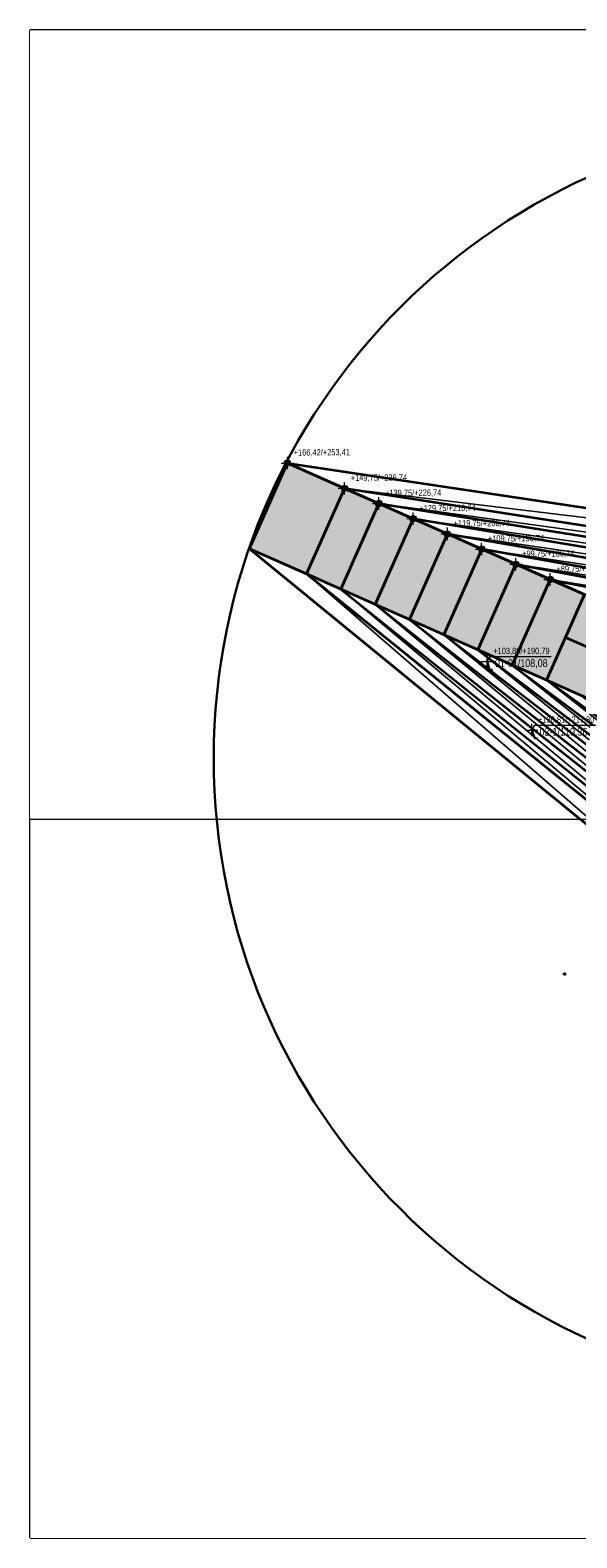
# Model space of a CAD drawing. Header units: metres. Extents: x -1307 to 1311, y -1238 to 1176.
# Tile 1 of 9: x -1307 to -432, y -1238 to 1176. Entities that reach past the tile are written whole.
import ezdxf
from ezdxf.xclip import XClip

# ---------------------------------------------------------------- set-up
doc = ezdxf.new("R2010")
doc.units = ezdxf.units.M
doc.header["$MEASUREMENT"] = 0
doc.header["$XCLIPFRAME"] = 0
doc.linetypes.add('Wipeout_Contour', pattern=[1, 0, -1])
for name, color, linetype, lineweight in [('085', 1, 'Continuous', 25), ('703-L Płaszczyzny podejścia 2D3', 152, 'Continuous', 30), ('703-L Płaszczyzny podejścia 2D38', 171, 'Continuous', 35), ('704-L Płaszczyzny podejścia 3D38', 171, 'Continuous', 35), ('704-L Płaszczyzny podejścia 3D93', 254, 'Continuous', 13), ('707-L Rzędne wysokościowe1', 7, 'Continuous', 13), ('707-L Rzędne wysokościowe25', 5, 'Continuous', 13), ('708-L Opisy_ numeracja obiektów dla 1km85', 1, 'Continuous', 25), ('716-L Wymiary opisy dla 1 km1', 7, 'Continuous', 13), ('716-L Wymiary opisy dla 1 km251', 4, 'Continuous', 13), ('723-L Obiekty_Latarnie_ słupy_ anteny dla 1km1', 7, 'Continuous', 13), ('Zrzut ekranu 2023-11-15 13.18.52_2_01', 7, 'Continuous', 13), ('Zrzut ekranu 2023-11-15 13.18.52_2_701-L Mapa 1km3', 152, 'Continuous', 30), ('Zrzut ekranu 2023-11-15 13.19.05_3_01', 7, 'Continuous', 13), ('Zrzut ekranu 2023-11-15 13.19.05_3_701-L Mapa 1km3', 152, 'Continuous', 30)]:
    doc.layers.add(name, color=color, linetype=linetype, lineweight=lineweight)
for name, color, linetype in [('701-L Mapa 1km', 7, 'Continuous'), ('Zrzut ekranu 2023-11-15 13.18.52_2_701-L Mapa 1km', 7, 'Continuous'), ('Zrzut ekranu 2023-11-15 13.19.05_3_701-L Mapa 1km', 7, 'Continuous')]:
    doc.layers.add(name, color=color, linetype=linetype)
doc.styles.add('STYL_AUTOMATYCZNY_2', font='ARIALN.TTF')
doc.dimstyles.new('STYL_AUTOMATYCZNY__2', dxfattribs={"dimtxt": 0.18, "dimasz": 4.56, "dimexe": 0.18, "dimexo": 0.0625, "dimgap": 0, "dimtad": 0, "dimtih": 1, "dimtoh": 1, "dimdec": 4, "dimzin": 0, "dimdsep": 46, "dimcen": 0.09, "dimadec": 0, "dimazin": 0, "dimtfac": 1, "dimtdec": 4, "dimtmove": 0, "dimatfit": 3, "dimldrblk": 'ARROWHEAD_7', "dimfxl": 1, "dimtolj": 1, "dimtzin": 0, "dimarcsym": 0})
picture_1 = doc.add_image_def('image1.png', size_in_pixel=(3440, 1440))
picture_2 = doc.add_image_def('image2.png', size_in_pixel=(3440, 1440))

# ---------------------------------------------------------------- blocks, each defined once
blk = doc.blocks.new('Rysunek_1_2', base_point=(-2810.5, -749.4))
at = {"color": 254, "linetype": 'Wipeout_Contour', "lineweight": 0, "ltscale": 6143.210791}
blk.add_wipeout([(-1307.2, -88.4), (1310.8, -88.4), (1310.8, 1176), (-1307.2, 1176)], dxfattribs=at).dxf.layer = 'Zrzut ekranu 2023-11-15 13.18.52_2_701-L Mapa 1km'
at = {"layer": 'Zrzut ekranu 2023-11-15 13.18.52_2_01', "color": 7, "lineweight": 13}
image = blk.add_image(picture_1, insert=(-2810.5, -749.4), size_in_units=(5387.6, 2255.3), dxfattribs=at)
image.set_boundary_path([(-0.5, -0.5), (3439.5, 1439.5)])
blk = doc.blocks.new('Rysunek_2_3', base_point=(-2855.9, -1975.5))
at = {"color": 254, "linetype": 'Wipeout_Contour', "lineweight": 0, "ltscale": 6227.458357}
blk.add_wipeout([(-1307.2, -1238.1), (1310.8, -1238.1), (1310.8, -88.4), (-1307.2, -88.4)], dxfattribs=at).dxf.layer = 'Zrzut ekranu 2023-11-15 13.19.05_3_701-L Mapa 1km'
at = {"layer": 'Zrzut ekranu 2023-11-15 13.19.05_3_01', "color": 7, "lineweight": 13}
image = blk.add_image(picture_2, insert=(-2855.9, -1975.5), size_in_units=(5387.6, 2255.3), dxfattribs=at)
image.set_boundary_path([(-0.5, -0.5), (3439.5, 1439.5)])
blk = doc.blocks.new('ARROWHEAD_7')
at = {"color": 0, "linetype": 'Continuous', "lineweight": 0}
for p, q in [((0, 0), (-1, 0)), ((-0.25, 0), (0.25, 0)), ((0, -0.25), (0, 0.25))]:
    blk.add_line(p, q, dxfattribs=at)
blk.add_circle((0, 0), 0.25, dxfattribs=at)

msp = doc.modelspace()

# ---------------------------------------------------------------- linework, layer by layer
at = {"layer": 'Zrzut ekranu 2023-11-15 13.18.52_2_701-L Mapa 1km3', "color": 152, "linetype": 'Continuous', "lineweight": 30, "flags": 128}
msp.add_lwpolyline([(-1307.1942, -88.4019), (1310.7758, -88.4019), (1310.7758, 1175.9798), (-1307.1942, 1175.9798)], close=True, dxfattribs=at)

# ---------------------------------------------------------------- next in the draw order: block references
at = {"layer": '701-L Mapa 1km', "color": 152, "linetype": 'Continuous', "lineweight": 30}
ref = msp.add_blockref('Rysunek_1_2', (-2810.5258, -749.4348), dxfattribs=at)
XClip(ref).set_block_clipping_path([(-1307.1891663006, -88.3968809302), (1310.770785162, 1175.9748227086)])

# ---------------------------------------------------------------- next in the draw order: hatches: boundary and pattern name
at = {"layer": '707-L Rzędne wysokościowe25', "linetype": 'Continuous', "lineweight": 13}
for points in [[(-895.4159, 482.839), (-900.4158, 482.804), (-900.0218, 480.8933), (-898.9266, 479.2788), (-897.297, 478.2063), (-895.381, 477.8391)], [(-895.4159, 482.839), (-890.4161, 482.8739), (-890.81, 484.7846), (-891.9052, 486.3991), (-893.5349, 487.4716), (-895.4509, 487.8388)], [(-803.99, 442.3261), (-808.9898, 442.2911), (-808.5959, 440.3804), (-807.5007, 438.7659), (-805.871, 437.6934), (-803.955, 437.3262)], [(-803.99, 442.3261), (-798.9901, 442.3611), (-799.3841, 444.2718), (-800.4793, 445.8863), (-802.1089, 446.9588), (-804.0249, 447.326)], [(-749.1344, 418.0184), (-754.1343, 417.9834), (-753.7403, 416.0727), (-752.6451, 414.4582), (-751.0154, 413.3857), (-749.0994, 413.0185)], [(-749.1344, 418.0184), (-744.1345, 418.0533), (-744.5285, 419.9641), (-745.6237, 421.5785), (-747.2533, 422.651), (-749.1694, 423.0182)], [(-694.2788, 393.7106), (-699.2787, 393.6757), (-698.8847, 391.765), (-697.7895, 390.1505), (-696.1599, 389.078), (-694.2438, 388.7108)], [(-694.2788, 393.7106), (-689.2789, 393.7456), (-689.6729, 395.6563), (-690.7681, 397.2708), (-692.3977, 398.3433), (-694.3138, 398.7105)], [(-639.4232, 369.4029), (-644.4231, 369.3679), (-644.0291, 367.4572), (-642.9339, 365.8427), (-641.3043, 364.7703), (-639.3882, 364.403)], [(-639.4232, 369.4029), (-634.4233, 369.4379), (-634.8173, 371.3486), (-635.9125, 372.9631), (-637.5422, 374.0356), (-639.4582, 374.4028)], [(-584.5676, 345.0952), (-589.5675, 345.0602), (-589.1735, 343.1495), (-588.0784, 341.535), (-586.4487, 340.4625), (-584.5327, 340.0953)], [(-584.5676, 345.0952), (-579.5678, 345.1302), (-579.9617, 347.0409), (-581.0569, 348.6554), (-582.6866, 349.7279), (-584.6026, 350.0951)], [(-529.7121, 320.7875), (-534.7119, 320.7525), (-534.318, 318.8418), (-533.2228, 317.2273), (-531.5931, 316.1548), (-529.6771, 315.7876)], [(-529.7121, 320.7875), (-524.7122, 320.8225), (-525.1062, 322.7332), (-526.2013, 324.3477), (-527.831, 325.4202), (-529.747, 325.7874)], [(-474.8565, 296.4798), (-479.8564, 296.4448), (-479.4624, 294.5341), (-478.3672, 292.9196), (-476.7375, 291.8471), (-474.8215, 291.4799)], [(-474.8565, 296.4798), (-469.8566, 296.5147), (-470.2506, 298.4254), (-471.3458, 300.0399), (-472.9754, 301.1124), (-474.8915, 301.4796)]]:
    msp.add_hatch(color=5, dxfattribs=at).paths.add_polyline_path(points)
at = {"layer": '716-L Wymiary opisy dla 1 km251', "linetype": 'Continuous', "lineweight": 35}
msp.add_hatch(color=126, dxfattribs=at).paths.add_polyline_path([(-956.1852, 345.7), (-397.5726, 98.1664), (-18.2863, -6.0816), (-4.7955, 24.3632), (-336.8033, 235.3053), (-895.4159, 482.839)])

# ---------------------------------------------------------------- next in the draw order: linework, layer by layer
at = {"layer": '703-L Płaszczyzny podejścia 2D38', "color": 171, "linetype": 'Continuous', "lineweight": 35}
for p, q in [((-895.4159, 482.839), (130.2474, 329.1165)), ((-336.8033, 235.3053), (-895.4159, 482.839)), ((116.7431, 298.6411), (-803.99, 442.3261)), ((-749.1344, 418.0184), (108.6405, 280.3559)), ((100.5379, 262.0707), (-694.2788, 393.7106)), ((-639.4232, 369.4029), (92.4354, 243.7856)), ((-397.5726, 98.1664), (-956.1852, 345.7)), ((84.3328, 225.5004), (-584.5676, 345.0952)), ((-529.7121, 320.7875), (76.2302, 207.2152)), ((-474.8565, 296.4798), (68.1276, 188.93)), ((-141.8022, 66.8625), (-449.2908, 203.1175))]:
    msp.add_line(p, q, dxfattribs=at)
at = {"layer": '704-L Płaszczyzny podejścia 3D38', "color": 171, "linetype": 'Continuous', "lineweight": 35, "flags": 128}
for points in [[(-956.1852, 345.7), (-895.4159, 482.839)], [(-895.4159, 482.839), (-803.99, 442.3261)], [(-864.7593, 305.1871), (-803.99, 442.3261)], [(-803.99, 442.3261), (-864.7593, 305.1871)], [(-803.99, 442.3261), (-749.1344, 418.0184)], [(-809.9037, 280.8794), (-749.1344, 418.0184)], [(-749.1344, 418.0184), (-809.9037, 280.8794)], [(-749.1344, 418.0184), (-694.2788, 393.7106)], [(-755.0481, 256.5717), (-694.2788, 393.7106)], [(-694.2788, 393.7106), (-755.0481, 256.5717)], [(-694.2788, 393.7106), (-639.4232, 369.4029)], [(-700.1925, 232.264), (-639.4232, 369.4029)], [(-639.4232, 369.4029), (-700.1925, 232.264)], [(-639.4232, 369.4029), (-584.5676, 345.0952)], [(-864.7593, 305.1871), (-956.1852, 345.7)], [(-645.3369, 207.9563), (-584.5676, 345.0952)], [(-584.5676, 345.0952), (-645.3369, 207.9563)], [(-584.5676, 345.0952), (-529.7121, 320.7875)], [(-590.4814, 183.6485), (-529.7121, 320.7875)], [(-529.7121, 320.7875), (-590.4814, 183.6485)], [(-529.7121, 320.7875), (-474.8565, 296.4798)], [(-809.9037, 280.8794), (-864.7593, 305.1871)], [(-535.6258, 159.3408), (-474.8565, 296.4798)], [(-474.8565, 296.4798), (-535.6258, 159.3408)], [(-474.8565, 296.4798), (-420.0009, 272.172)], [(-755.0481, 256.5717), (-809.9037, 280.8794)], [(-480.7702, 135.0331), (-420.0009, 272.172)], [(-420.0009, 272.172), (-480.7702, 135.0331)], [(-700.1925, 232.264), (-755.0481, 256.5717)], [(-645.3369, 207.9563), (-700.1925, 232.264)], [(-590.4814, 183.6485), (-645.3369, 207.9563)], [(-535.6258, 159.3408), (-590.4814, 183.6485)], [(-480.7702, 135.0331), (-535.6258, 159.3408)], [(-425.9146, 110.7254), (-480.7702, 135.0331)]]:
    msp.add_lwpolyline(points, dxfattribs=at)
at = {"layer": '704-L Płaszczyzny podejścia 3D93', "color": 254, "linetype": 'Continuous', "lineweight": 13, "flags": 128}
for points in [[(130.2474, 329.1165), (-803.99, 442.3261), (-895.4159, 482.839)], [(-895.4159, 482.839), (130.2474, 329.1165)], [(116.7431, 298.6411), (-749.1344, 418.0184), (-803.99, 442.3261)], [(-803.99, 442.3261), (116.7431, 298.6411)], [(-803.99, 442.3261), (130.2474, 329.1165)], [(116.7431, 298.6411), (-803.99, 442.3261)], [(108.6405, 280.3559), (-694.2788, 393.7106), (-749.1344, 418.0184)], [(-749.1344, 418.0184), (108.6405, 280.3559)], [(-749.1344, 418.0184), (116.7431, 298.6411)], [(108.6405, 280.3559), (-749.1344, 418.0184)], [(100.5379, 262.0707), (-639.4232, 369.4029), (-694.2788, 393.7106)], [(-694.2788, 393.7106), (100.5379, 262.0707)], [(-694.2788, 393.7106), (108.6405, 280.3559)], [(100.5379, 262.0707), (-694.2788, 393.7106)], [(92.4354, 243.7856), (-584.5676, 345.0952), (-639.4232, 369.4029)], [(-639.4232, 369.4029), (92.4354, 243.7856)], [(-639.4232, 369.4029), (100.5379, 262.0707)], [(92.4354, 243.7856), (-639.4232, 369.4029)], [(84.3328, 225.5004), (-529.7121, 320.7875), (-584.5676, 345.0952)], [(-584.5676, 345.0952), (84.3328, 225.5004)], [(-584.5676, 345.0952), (92.4354, 243.7856)], [(84.3328, 225.5004), (-584.5676, 345.0952)], [(76.2302, 207.2152), (-474.8565, 296.4798), (-529.7121, 320.7875)], [(-529.7121, 320.7875), (76.2302, 207.2152)], [(-529.7121, 320.7875), (84.3328, 225.5004)], [(76.2302, 207.2152), (-529.7121, 320.7875)], [(68.1276, 188.93), (-420.0009, 272.172), (-474.8565, 296.4798)], [(-474.8565, 296.4798), (68.1276, 188.93)], [(-474.8565, 296.4798), (76.2302, 207.2152)], [(68.1276, 188.93), (-474.8565, 296.4798)]]:
    msp.add_lwpolyline(points, dxfattribs=at)
at = {"layer": '707-L Rzędne wysokościowe25', "color": 5, "linetype": 'Continuous', "lineweight": 13}
for p, q in [((-905.4157, 482.769), (-885.4162, 482.9089)), ((-895.346, 472.8392), (-895.4859, 492.8387)), ((-813.9897, 442.2561), (-793.9902, 442.396)), ((-803.92, 432.3263), (-804.0599, 452.3258)), ((-759.1341, 417.9484), (-739.1346, 418.0883)), ((-749.0644, 408.0186), (-749.2043, 428.0181)), ((-704.2786, 393.6407), (-684.279, 393.7806)), ((-694.2089, 383.7109), (-694.3488, 403.7104)), ((-649.423, 369.333), (-629.4235, 369.4729)), ((-639.3533, 359.4032), (-639.4932, 379.4027)), ((-594.5674, 345.0253), (-574.5679, 345.1652)), ((-584.4977, 335.0954), (-584.6376, 355.095)), ((-539.7118, 320.7175), (-519.7123, 320.8574)), ((-529.6421, 310.7877), (-529.782, 330.7872)), ((-484.8562, 296.4098), (-464.8567, 296.5497)), ((-474.7865, 286.48), (-474.9264, 306.4795)), ((-576.0405, 155.2017), (-576.0405, 175.2017)), ((-576.0405, 165.2017), (-571.0405, 173.2017)), ((-571.0405, 173.2017), (-473.4738, 173.2017)), ((-586.0405, 165.2017), (-566.0405, 165.2017)), ((-514.4292, 55.3592), (-494.4292, 55.3592)), ((-504.4292, 45.3592), (-504.4292, 65.3592)), ((-504.4292, 55.3592), (-499.4292, 63.3592)), ((-499.4292, 63.3592), (-401.8625, 63.3592))]:
    msp.add_line(p, q, dxfattribs=at)
for centre in [(-895.4159, 482.839), (-803.99, 442.3261), (-749.1344, 418.0184), (-694.2788, 393.7106), (-639.4232, 369.4029), (-584.5676, 345.0952), (-529.7121, 320.7875), (-474.8565, 296.4798)]:
    msp.add_circle(centre, 5, dxfattribs=at)
at = {"layer": '716-L Wymiary opisy dla 1 km1', "color": 7, "linetype": 'Continuous', "lineweight": 13, "flags": 128}
msp.add_lwpolyline([(-956.1852, 345.7), (-397.5726, 98.1664), (-18.2863, -6.0816), (-4.7955, 24.3632), (-336.8033, 235.3053), (-895.4159, 482.839)], close=True, dxfattribs=at)
at = {"layer": '723-L Obiekty_Latarnie_ słupy_ anteny dla 1km1', "color": 7, "linetype": 'Continuous', "lineweight": 13, "flags": 128}
for points in [[(-576.0405, 165.131), (-575.9698, 165.2017), (-576.0405, 165.2724), (-576.1112, 165.2017)], [(-504.4292, 55.2885), (-504.3585, 55.3592), (-504.4292, 55.4299), (-504.4999, 55.3592)]]:
    msp.add_lwpolyline(points, close=True, dxfattribs=at)
at = {"layer": 'Zrzut ekranu 2023-11-15 13.19.05_3_701-L Mapa 1km3', "color": 152, "linetype": 'Continuous', "lineweight": 30, "flags": 128}
msp.add_lwpolyline([(-1307.1942, -1238.1232), (1310.7758, -1238.1232), (1310.7758, -88.3919), (-1307.1942, -88.3919)], close=True, dxfattribs=at)

# ---------------------------------------------------------------- next in the draw order: texts
at = {"layer": '707-L Rzędne wysokościowe1', "color": 7, "lineweight": 13, "char_height": 10, "attachment_point": 7, "rotation": 0.4008094, "style": 'STYL_AUTOMATYCZNY_2'}
for s, insert in [('\\A1;{\\pql;\\fArial Narrow|b0|i0|c238|p0;\\W1.000000;+166,42/+253,41}', (-885.4861, 492.9087)), ('\\A1;{\\pql;\\fArial Narrow|b0|i0|c238|p0;\\W1.000000;+149,75/+236,74}', (-794.0602, 452.3958)), ('\\A1;{\\pql;\\fArial Narrow|b0|i0|c238|p0;\\W1.000000;+139,75/+226,74}', (-739.2046, 428.0881)), ('\\A1;{\\pql;\\fArial Narrow|b0|i0|c238|p0;\\W1.000000;+129,75/+216,74}', (-684.349, 403.7804)), ('\\A1;{\\pql;\\fArial Narrow|b0|i0|c238|p0;\\W1.000000;+119,75/+206,74}', (-629.4934, 379.4726)), ('\\A1;{\\pql;\\fArial Narrow|b0|i0|c238|p0;\\W1.000000;+109,75/+196,74}', (-574.6378, 355.1649)), ('\\A1;{\\pql;\\fArial Narrow|b0|i0|c238|p0;\\W1.000000;+99,75/+186,74}', (-519.7823, 330.8572)), ('\\A1;{\\pql;\\fArial Narrow|b0|i0|c238|p0;\\W1.000000;+89,75/+176,74}', (-464.9267, 306.5495))]:
    msp.add_mtext(s, dxfattribs=dict(at, insert=insert))
at = {"layer": '707-L Rzędne wysokościowe1', "color": 7, "lineweight": 13, "char_height": 10, "attachment_point": 7, "style": 'STYL_AUTOMATYCZNY_2'}
for s, insert in [('\\A1;{\\pql;\\fArial Narrow|b0|i0|c238|p0;\\W1.000000;+103,80/+190,79}', (-566.0405, 175.2017)), ('\\A1;{\\pql;\\fArial Narrow|b0|i0|c238|p0;\\W1.000000;+130,81/+217,80}', (-494.4292, 65.3592))]:
    msp.add_mtext(s, dxfattribs=dict(at, insert=insert))
at = {"layer": '708-L Opisy_ numeracja obiektów dla 1km85', "color": 1, "linetype": 'Continuous', "lineweight": 25, "char_height": 12.5, "attachment_point": 7, "style": 'STYL_AUTOMATYCZNY_2'}
for s, insert in [('\\A1;{\\pql;\\fArial Narrow|b0|i0|c238|p0;\\W1.000000;01-01\\fArial Narrow|b0|i0|c238|p0;\\W1.000000;/\\fArial Narrow|b0|i0|c238|p0;\\W1.000000;108,08}', (-563.3939, 153.9001)), ('\\A1;{\\pql;\\fArial Narrow|b0|i0|c238|p0;\\W1.000000;02-1\\fArial Narrow|b0|i0|c238|p0;\\W1.000000;/\\fArial Narrow|b0|i0|c238|p0;\\W1.000000;110,36}', (-491.7826, 44.0576))]:
    msp.add_mtext(s, dxfattribs=dict(at, insert=insert))

# ---------------------------------------------------------------- next in the draw order: leaders
at = {"layer": '708-L Opisy_ numeracja obiektów dla 1km85', "color": 1, "linetype": 'Continuous', "lineweight": 25, "annotation_type": 0, "has_hookline": 1, "hookline_direction": 0}
for points, text_width in [([(-576.0405, 165.2017), (-572.3918, 153.9001), (-571.5539, 152.3548), (-566.9939, 152.3548)], 83.2583), ([(-504.4292, 55.3592), (-500.7805, 44.0576), (-499.9426, 42.5123), (-495.3826, 42.5123)], 75.2503)]:
    msp.add_leader(points, dimstyle='STYL_AUTOMATYCZNY__2', dxfattribs=dict(at, text_width=text_width))

# ---------------------------------------------------------------- next in the draw order: block references
at = {"layer": '701-L Mapa 1km', "color": 152, "linetype": 'Continuous', "lineweight": 30}
ref = msp.add_blockref('Rysunek_2_3', (-2855.8846, -1975.5479), dxfattribs=at)
XClip(ref).set_block_clipping_path([(-1307.1891663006, -1238.1181608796), (1310.770785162, -88.3968809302)])

# ---------------------------------------------------------------- next in the draw order: linework, layer by layer
at = {"layer": '085', "color": 1, "linetype": 'Continuous', "lineweight": 25}
for points in [[(-449.4097, -335.3271), (-454.4097, -335.3271)], [(-451.9097, -332.8271), (-451.9097, -337.8271)]]:
    msp.add_lwpolyline(points, dxfattribs=at)
at = {"layer": '703-L Płaszczyzny podejścia 2D3', "color": 152, "linetype": 'Continuous', "lineweight": 30}
msp.add_circle((8.2273, 10.355), 1021.6593, dxfattribs=at)
at = {"layer": '703-L Płaszczyzny podejścia 2D38', "color": 171, "linetype": 'Continuous', "lineweight": 35}
for p, q in [((-956.1852, 345.7), (-153.3292, -310.8348)), ((-139.8249, -280.3595), (-864.7593, 305.1871)), ((-809.9037, 280.8794), (-131.7223, -262.0743)), ((-123.6198, -243.7891), (-755.0481, 256.5717)), ((-700.1925, 232.264), (-115.5172, -225.5039)), ((-107.4146, -207.2187), (-645.3369, 207.9563)), ((-590.4814, 183.6485), (-99.312, -188.9336)), ((-535.6258, 159.3408), (-91.2095, -170.6484)), ((-83.1069, -152.3632), (-480.7702, 135.0331))]:
    msp.add_line(p, q, dxfattribs=at)
at = {"layer": '704-L Płaszczyzny podejścia 3D93', "color": 254, "linetype": 'Continuous', "lineweight": 13, "flags": 128}
for points in [[(-153.3292, -310.8348), (-956.1852, 345.7)], [(-956.1852, 345.7), (-864.7593, 305.1871), (-153.3292, -310.8348)], [(-139.8249, -280.3595), (-864.7593, 305.1871)], [(-864.7593, 305.1871), (-809.9037, 280.8794), (-139.8249, -280.3595)], [(-864.7593, 305.1871), (-139.8249, -280.3595)], [(-153.3292, -310.8348), (-864.7593, 305.1871)], [(-131.7223, -262.0743), (-809.9037, 280.8794)], [(-809.9037, 280.8794), (-755.0481, 256.5717), (-131.7223, -262.0743)], [(-809.9037, 280.8794), (-131.7223, -262.0743)], [(-139.8249, -280.3595), (-809.9037, 280.8794)], [(-123.6198, -243.7891), (-755.0481, 256.5717)], [(-755.0481, 256.5717), (-700.1925, 232.264), (-123.6198, -243.7891)], [(-755.0481, 256.5717), (-123.6198, -243.7891)], [(-131.7223, -262.0743), (-755.0481, 256.5717)], [(-115.5172, -225.5039), (-700.1925, 232.264)], [(-700.1925, 232.264), (-645.3369, 207.9563), (-115.5172, -225.5039)], [(-700.1925, 232.264), (-115.5172, -225.5039)], [(-123.6198, -243.7891), (-700.1925, 232.264)], [(-107.4146, -207.2187), (-645.3369, 207.9563)], [(-645.3369, 207.9563), (-590.4814, 183.6485), (-107.4146, -207.2187)], [(-645.3369, 207.9563), (-107.4146, -207.2187)], [(-115.5172, -225.5039), (-645.3369, 207.9563)], [(-99.312, -188.9336), (-590.4814, 183.6485)], [(-590.4814, 183.6485), (-535.6258, 159.3408), (-99.312, -188.9336)], [(-590.4814, 183.6485), (-99.312, -188.9336)], [(-107.4146, -207.2187), (-590.4814, 183.6485)], [(-91.2095, -170.6484), (-535.6258, 159.3408)], [(-535.6258, 159.3408), (-480.7702, 135.0331), (-91.2095, -170.6484)], [(-535.6258, 159.3408), (-91.2095, -170.6484)], [(-99.312, -188.9336), (-535.6258, 159.3408)], [(-83.1069, -152.3632), (-480.7702, 135.0331)], [(-480.7702, 135.0331), (-425.9146, 110.7254), (-83.1069, -152.3632)], [(-480.7702, 135.0331), (-83.1069, -152.3632)], [(-91.2095, -170.6484), (-480.7702, 135.0331)]]:
    msp.add_lwpolyline(points, dxfattribs=at)

doc.saveas('drawing.dxf')
